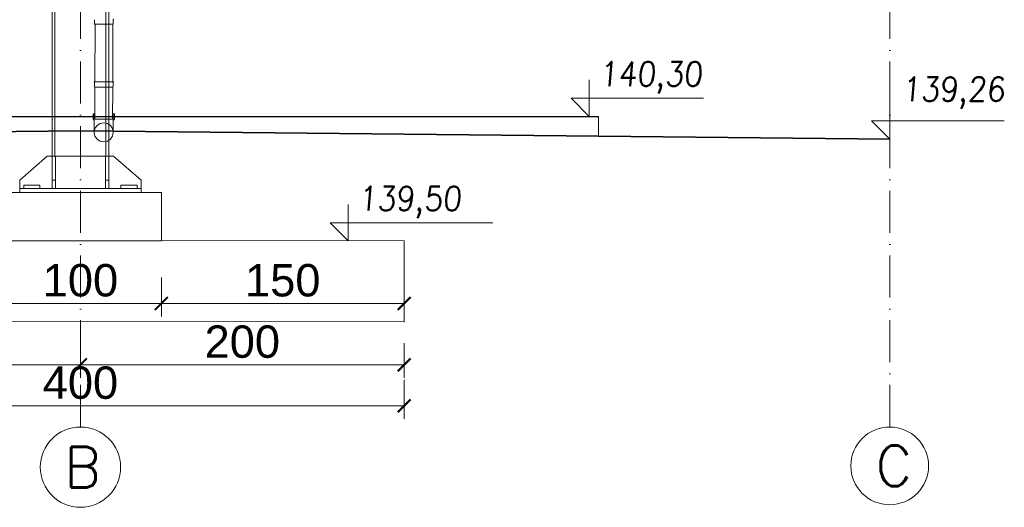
# Model space of a CAD drawing. Extents: x 64716 to 7565828, y -87108 to 5881792.
# Tile 64 of 160: x 100809 to 106892, y 18499 to 21513. Entities that reach past the tile are written whole.
import ezdxf

# ---------------------------------------------------------------- set-up
doc = ezdxf.new("R2010")
doc.units = 0
doc.header["$MEASUREMENT"] = 0
doc.linetypes.add('DASHDOT', pattern=[20, 13, -3.4, 0.2, -3.4])
for name, color, linetype in [('100_rzut_okna', 1, 'Continuous'), ('Rbcs_EX_Axes', 7, 'Continuous'), ('Rbcs_EX_Profile', 7, 'Continuous'), ('xxOś 2_rysunek_Widok ogólny_Dimension_', 7, 'Continuous'), ('xxOś 2_rysunek_Widok ogólny_Representor_', 7, 'Continuous')]:
    doc.layers.add(name, color=color, linetype=linetype)
for name, color, linetype, lineweight in [('a___wymiary', 46, 'Continuous', 18), ('BK_Osie', 6, 'DASHDOT', 5), ('elementy wyposażenia', 95, 'Continuous', 15), ('gruby', 7, 'Continuous', 35), ('linii', 7, 'Continuous', 15), ('LINII OPIS', 7, 'Continuous', 9)]:
    doc.layers.add(name, color=color, linetype=linetype, lineweight=lineweight)
doc.styles.add('ARIAL', font='arial.ttf')
doc.styles.add('RBCS_dim1', font='simplex.shx', dxfattribs={"width": 0.9, "oblique": 5, "height": 3})
doc.styles.add('RBCS_opis1', font='simplex.shx', dxfattribs={"oblique": 5, "height": 5})
doc.dimstyles.new('mosstowy 1-100', dxfattribs={"dimscale": 20, "dimtxt": 10, "dimasz": 4, "dimexe": 4, "dimexo": 4, "dimgap": 2, "dimtad": 1, "dimdec": 0, "dimlfac": 0.1, "dimtxsty": 'ARIAL', "dimblk": 'ARCHTICK', "dimcen": 4, "dimclrd": 4, "dimclre": 4, "dimclrt": 256, "dimadec": 0, "dimazin": 0, "dimtfac": 1, "dimtdec": 0, "dimtmove": 1, "dimatfit": 3, "dimfxl": 8, "dimfxlon": 1, "dimlwd": 9, "dimlwe": 9, "dimarcsym": 0})

# ---------------------------------------------------------------- blocks, each defined once
blk = doc.blocks.new('_ArchTick')
at = {"layer": '100_rzut_okna', "color": 0, "linetype": 'Continuous', "const_width": 0.15}
blk.add_lwpolyline([(-0.5, -0.5), (0.5, 0.5)], dxfattribs=at)
blk = doc.blocks.new('*D655')
at = {"layer": 'a___wymiary', "color": 4, "lineweight": 9}
for p, q in [((99184.4, 19514), (99184.4, 19299.7)), ((101184.4, 19514), (101184.4, 19299.7)), ((99184.4, 19379.7), (101184.4, 19379.7))]:
    blk.add_line(p, q, dxfattribs=at)
at = {"layer": 'Defpoints', "color": 0}
for p in [(99184.4, 19594), (101184.4, 19594), (101184.4, 19379.7)]:
    blk.add_point(p, dxfattribs=at)
at = {"layer": 'a___wymiary', "color": 4, "lineweight": 9, "xscale": 80, "yscale": 80, "zscale": 80, "rotation": 180}
blk.add_blockref('_ArchTick', (99184.4, 19379.7), dxfattribs=at)
at = {"layer": 'a___wymiary', "color": 4, "lineweight": 9, "xscale": 80, "yscale": 80, "zscale": 80}
blk.add_blockref('_ArchTick', (101184.4, 19379.7), dxfattribs=at)
at = {"layer": 'a___wymiary', "insert": (100184.4, 19521.8), "char_height": 200, "attachment_point": 5, "style": 'ARIAL'}
blk.add_mtext('200', dxfattribs=at)
blk = doc.blocks.new('*D656')
at = {"layer": 'a___wymiary', "color": 4, "lineweight": 9}
for p, q in [((101184.4, 19514), (101184.4, 19299.7)), ((103184.4, 19514), (103184.4, 19299.7)), ((101184.4, 19379.7), (103184.4, 19379.7))]:
    blk.add_line(p, q, dxfattribs=at)
at = {"layer": 'Defpoints', "color": 0}
for p in [(101184.4, 19594), (103184.4, 19594), (103184.4, 19379.7)]:
    blk.add_point(p, dxfattribs=at)
at = {"layer": 'a___wymiary', "color": 4, "lineweight": 9, "xscale": 80, "yscale": 80, "zscale": 80, "rotation": 180}
blk.add_blockref('_ArchTick', (101184.4, 19379.7), dxfattribs=at)
at = {"layer": 'a___wymiary', "color": 4, "lineweight": 9, "xscale": 80, "yscale": 80, "zscale": 80}
blk.add_blockref('_ArchTick', (103184.4, 19379.7), dxfattribs=at)
at = {"layer": 'a___wymiary', "insert": (102184.4, 19521.8), "char_height": 200, "attachment_point": 5, "style": 'ARIAL'}
blk.add_mtext('200', dxfattribs=at)
blk = doc.blocks.new('*D657')
at = {"layer": 'a___wymiary', "color": 4, "lineweight": 9}
for p, q in [((99184.4, 19286.2), (99184.4, 19046.2)), ((103184.4, 19286.2), (103184.4, 19046.2)), ((99184.4, 19126.2), (103184.4, 19126.2))]:
    blk.add_line(p, q, dxfattribs=at)
at = {"layer": 'Defpoints', "color": 0}
for p in [(99184.4, 19594), (103184.4, 19594), (103184.4, 19126.2)]:
    blk.add_point(p, dxfattribs=at)
at = {"layer": 'a___wymiary', "color": 4, "lineweight": 9, "xscale": 80, "yscale": 80, "zscale": 80, "rotation": 180}
blk.add_blockref('_ArchTick', (99184.4, 19126.2), dxfattribs=at)
at = {"layer": 'a___wymiary', "color": 4, "lineweight": 9, "xscale": 80, "yscale": 80, "zscale": 80}
blk.add_blockref('_ArchTick', (103184.4, 19126.2), dxfattribs=at)
at = {"layer": 'a___wymiary', "insert": (101184.4, 19268.3), "char_height": 200, "attachment_point": 5, "style": 'ARIAL'}
blk.add_mtext('400', dxfattribs=at)
blk = doc.blocks.new('*D659')
at = {"layer": 'a___wymiary', "color": 4, "lineweight": 9}
for p, q in [((100684.4, 19919), (100684.4, 19679)), ((101684.4, 19919), (101684.4, 19679)), ((100684.4, 19759), (101684.4, 19759))]:
    blk.add_line(p, q, dxfattribs=at)
at = {"layer": 'Defpoints', "color": 0}
for p in [(100684.4, 20039.2), (101684.4, 20017.7), (101684.4, 19759)]:
    blk.add_point(p, dxfattribs=at)
at = {"layer": 'a___wymiary', "color": 4, "lineweight": 9, "xscale": 80, "yscale": 80, "zscale": 80, "rotation": 180}
blk.add_blockref('_ArchTick', (100684.4, 19759), dxfattribs=at)
at = {"layer": 'a___wymiary', "color": 4, "lineweight": 9, "xscale": 80, "yscale": 80, "zscale": 80}
blk.add_blockref('_ArchTick', (101684.4, 19759), dxfattribs=at)
at = {"layer": 'a___wymiary', "insert": (101184.4, 19901.2), "char_height": 200, "attachment_point": 5, "style": 'ARIAL'}
blk.add_mtext('100', dxfattribs=at)
blk = doc.blocks.new('*D660')
at = {"layer": 'a___wymiary', "color": 4, "lineweight": 9}
for p, q in [((101684.4, 19919), (101684.4, 19679)), ((103184.4, 19919), (103184.4, 19679)), ((101684.4, 19759), (103184.4, 19759))]:
    blk.add_line(p, q, dxfattribs=at)
at = {"layer": 'Defpoints', "color": 0}
for p in [(101684.4, 20039.2), (103184.4, 20039.2), (103184.4, 19759)]:
    blk.add_point(p, dxfattribs=at)
at = {"layer": 'a___wymiary', "color": 4, "lineweight": 9, "xscale": 80, "yscale": 80, "zscale": 80, "rotation": 180}
blk.add_blockref('_ArchTick', (101684.4, 19759), dxfattribs=at)
at = {"layer": 'a___wymiary', "color": 4, "lineweight": 9, "xscale": 80, "yscale": 80, "zscale": 80}
blk.add_blockref('_ArchTick', (103184.4, 19759), dxfattribs=at)
at = {"layer": 'a___wymiary', "insert": (102434.4, 19901.2), "char_height": 200, "attachment_point": 5, "style": 'ARIAL'}
blk.add_mtext('150', dxfattribs=at)
blk = doc.blocks.new('ghgfhhfh')
at = {"layer": 'Rbcs_EX_Axes', "color": 0, "linetype": 'Continuous', "lineweight": -2}
for points in [[(-63907.5, -50229.5), (-62907.5, -50229.5), (-62907.5, -50529.5), (-63907.5, -50529.5)], [(-65407.5, -50527.5), (-61407.5, -50529.5), (-61407.5, -51029.5), (-65407.5, -51027.5)]]:
    blk.add_lwpolyline(points, close=True, dxfattribs=at)
at = {"layer": 'Rbcs_EX_Profile', "color": 0, "linetype": 'Continuous', "lineweight": -2}
for p, q in [((-63582.5, -44925), (-63582.5, -50004.5)), ((-63565, -44925), (-63565, -50004.5)), ((-63250, -44925), (-63250, -50004.5)), ((-63232.5, -50004.5), (-63232.5, -44925)), ((-63612.5, -50004.5), (-63782.5, -50154.5)), ((-63612.5, -50004.5), (-63582.5, -50004.5)), ((-63562.5, -50004.5), (-63582.5, -50004.5)), ((-63582.5, -50004.5), (-63582.5, -50154.5)), ((-63562.5, -50154.5), (-63562.5, -50004.5)), ((-63562.5, -50004.5), (-63252.5, -50004.5)), ((-63232.5, -50004.5), (-63252.5, -50004.5)), ((-63252.5, -50004.5), (-63252.5, -50154.5)), ((-63232.5, -50154.5), (-63232.5, -50004.5)), ((-63232.5, -50004.5), (-63202.5, -50004.5)), ((-63032.5, -50154.5), (-63202.5, -50004.5)), ((-63782.5, -50154.5), (-63782.5, -50204.5)), ((-63757.5, -50184.5), (-63757.5, -50204.5)), ((-63657.5, -50184.5), (-63757.5, -50184.5)), ((-63657.5, -50204.5), (-63657.5, -50184.5)), ((-63562.5, -50154.5), (-63582.5, -50154.5)), ((-63582.5, -50204.5), (-63582.5, -50154.5)), ((-63562.5, -50204.5), (-63562.5, -50154.5)), ((-63232.5, -50154.5), (-63252.5, -50154.5)), ((-63252.5, -50154.5), (-63252.5, -50204.5)), ((-63232.5, -50204.5), (-63232.5, -50154.5)), ((-63157.5, -50184.5), (-63157.5, -50204.5)), ((-63057.5, -50184.5), (-63157.5, -50184.5)), ((-63057.5, -50204.5), (-63057.5, -50184.5)), ((-63032.5, -50204.5), (-63032.5, -50154.5)), ((-63782.5, -50204.5), (-63757.5, -50204.5)), ((-63782.5, -50229.5), (-63782.5, -50204.5)), ((-63032.5, -50204.5), (-63782.5, -50204.5)), ((-63782.5, -50229.5), (-63032.5, -50229.5)), ((-63757.5, -50204.5), (-63657.5, -50204.5)), ((-63657.5, -50204.5), (-63613.5, -50204.5)), ((-63582.5, -50204.5), (-63562.5, -50204.5)), ((-63533.5, -50204.5), (-63281.5, -50204.5)), ((-63252.5, -50204.5), (-63232.5, -50204.5)), ((-63201.5, -50204.5), (-63157.5, -50204.5)), ((-63157.5, -50204.5), (-63057.5, -50204.5)), ((-63057.5, -50204.5), (-63032.5, -50204.5)), ((-63032.5, -50229.5), (-63032.5, -50204.5))]:
    blk.add_line(p, q, dxfattribs=at)
blk = doc.blocks.new('GFGFDGDG')
at = {"layer": 'LINII OPIS'}
for p, q in [((119259.4, 32629.4), (119259.4, 32404.4)), ((119259.4, 32629.4), (119259.4, 32404.4)), ((119259.4, 32404.4), (119146.9, 32516.9)), ((119146.9, 32516.9), (119259.4, 32516.9)), ((119259.4, 32404.4), (119146.9, 32516.9)), ((119146.9, 32516.9), (119259.4, 32516.9)), ((119259.4, 32516.9), (119806.9, 32516.9)), ((119259.4, 32516.9), (120153.6, 32516.9))]:
    blk.add_line(p, q, dxfattribs=at)
at = {"layer": 'xxOś 2_rysunek_Widok ogólny_Dimension_', "color": 6, "style": 'RBCS_dim1', "oblique": 5, "width": 0.9}
blk.add_text('139,50', height=150, dxfattribs=at).set_placement((119320.9, 32591.9))

msp = doc.modelspace()

# ---------------------------------------------------------------- linework, layer by layer
at = {"layer": 'BK_Osie', "ltscale": 20}
for p, q in [((101184.4, 18995.4), (101184.4, 26509.4)), ((101184.4, 18995.4), (101184.4, 26509.4)), ((106184.4, 18995.4), (106184.4, 26509.4)), ((106184.4, 18995.4), (106184.4, 26509.4))]:
    msp.add_line(p, q, dxfattribs=at)
at = {"layer": 'elementy wyposażenia', "color": 252, "true_color": 0x919191}
for p, q in [((101271.6, 21513), (101271.5, 21486.6)), ((101271.5, 21486.6), (101274.4, 21483.1)), ((101273.8, 21484.5), (101383.3, 21484.3)), ((101274.4, 21483.1), (101274.1, 21128.9)), ((101383.6, 21128.7), (101383.9, 21483)), ((101383.9, 21483), (101386.9, 21486.4)), ((101386.9, 21486.4), (101386.9, 21512.8)), ((101388.6, 21128.7), (101269.2, 21128.9)), ((101271.2, 21124.1), (101271.2, 21097.7)), ((101386.5, 21097.5), (101386.5, 21123.9)), ((101271.2, 21097.7), (101274.1, 21094.2)), ((101274.1, 21094.2), (101274, 21017.9)), ((101274.1, 21095.6), (101274.1, 21095.6)), ((101274.1, 21095.6), (101383.6, 21095.4)), ((101383.4, 20897.4), (101383.6, 21094.1)), ((101383.6, 21094.1), (101386.5, 21097.5)), ((101274, 21017.9), (101273.9, 20897.6)), ((101262.4, 20931.1), (101262, 20897.7)), ((101270.1, 20931.1), (101262.4, 20931.1)), ((101270, 20897.6), (101270.1, 20931.1)), ((101386.9, 20931), (101386.8, 20897.4)), ((101395.2, 20931), (101386.9, 20931)), ((101394.9, 20897.3), (101395.2, 20931)), ((101262, 20897.7), (101269.7, 20889.8)), ((101269.7, 20889.8), (101269.7, 20816.7)), ((101386.8, 20897.4), (101270, 20897.6)), ((101328.4, 20902.1), (101328.4, 20902.2)), ((101386.7, 20816.7), (101386.8, 20889.4)), ((101386.8, 20889.4), (101394.9, 20897.3))]:
    msp.add_line(p, q, dxfattribs=at)
msp.add_circle((101328.2, 20816.7), 58.5, dxfattribs=at)
for centre, start, end in [((101378.3, 21519.2), 323.1182, 351.28739), ((101279.8, 21130.5), 188.553, 216.72218), ((101378, 21130.3), 323.1182, 351.28739)]:
    msp.add_arc(centre, 10.7, start, end, dxfattribs=at)
at = {"layer": 'gruby'}
msp.add_lwpolyline([(96184.4, 20775.4), (101184.4, 20825.4), (106184.4, 20775.4)], dxfattribs=at)
at = {"layer": 'linii'}
msp.add_lwpolyline([(104384.4, 20915.4), (104384.4, 20793.4)], dxfattribs=at)
at = {"layer": 'LINII OPIS'}
for p, q in [((104328.1, 21140.4), (104328.1, 20915.4)), ((104328.1, 21140.4), (104328.1, 20915.4)), ((104328.1, 20915.4), (104215.6, 21027.9)), ((104215.6, 21027.9), (104328.1, 21027.9)), ((104328.1, 20915.4), (104215.6, 21027.9)), ((104215.6, 21027.9), (104328.1, 21027.9)), ((104328.1, 21027.9), (104875.6, 21027.9)), ((104328.1, 21027.9), (105034.6, 21027.9))]:
    msp.add_line(p, q, dxfattribs=at)
for points in [[(106184.4, 21000.4, 0), (106184.4, 20775.4, 0), (106071.9, 20887.9, 0), (106184.4, 20887.9, 0)], [(106184.4, 21000.4, 0), (106184.4, 20775.4, 0), (106071.9, 20887.9, 0), (106184.4, 20887.9, 0)], [(106184.4, 20887.9, 0), (106892.3, 20887.9, 0)]]:
    msp.add_polyline3d(points, dxfattribs=at)
at = {"layer": 'Rbcs_EX_Axes', "color": 0, "linetype": 'ByBlock', "lineweight": -2}
msp.add_line((97684.4, 20915.4), (104384.4, 20915.4), dxfattribs=at)
at = {"layer": 'xxOś 2_rysunek_Widok ogólny_Representor_', "color": 3, "lineweight": 0}
for centre, radius in [((101184.4, 18747.3), 248.1), ((101184.4, 18747.3), 248.1), ((106184.4, 18755.3), 240.1), ((106184.4, 18755.3), 240.1)]:
    msp.add_circle(centre, radius, dxfattribs=at)

# ---------------------------------------------------------------- block references
at = {"layer": 'a___wymiary'}
msp.add_blockref('ghgfhhfh', (164592, 70674.8), dxfattribs=at)
at = {"layer": 'linii'}
msp.add_blockref('GFGFDGDG', (-16420.6, -12259.1), dxfattribs=at)

# ---------------------------------------------------------------- texts
at = {"layer": 'xxOś 2_rysunek_Widok ogólny_Dimension_', "color": 6, "style": 'RBCS_dim1', "oblique": 5, "width": 0.9}
msp.add_text('140,30', height=150, dxfattribs=at).set_placement((104389.6, 21102.9))
at = {"layer": 'xxOś 2_rysunek_Widok ogólny_Dimension_', "color": 6, "insert": (106259.4, 20962.9), "char_height": 150, "attachment_point": 7, "style": 'RBCS_dim1'}
msp.add_mtext('139,26', dxfattribs=at)
at = {"layer": 'xxOś 2_rysunek_Widok ogólny_Representor_', "color": 3, "style": 'RBCS_opis1'}
for s, p in [('B', (101084.4, 18622.3)), ('B', (101084.4, 18622.3)), ('C', (106096.9, 18630.3)), ('C', (106096.9, 18630.3))]:
    msp.add_text(s, height=250, dxfattribs=at).set_placement(p)

# ---------------------------------------------------------------- dimensions: what is measured, and where the dimension line sits
at = {"layer": 'a___wymiary'}
for base, p1, p2, picture, middle in [((101684.4, 19759), (100684.4, 20039.2), (101684.4, 20017.7), '*D659', (101184.4, 19901.2)), ((103184.4, 19759), (101684.4, 20039.2), (103184.4, 20039.2), '*D660', (102434.4, 19901.2)), ((101184.4, 19379.7), (99184.4, 19594), (101184.4, 19594), '*D655', (100184.4, 19521.8)), ((103184.4, 19379.7), (101184.4, 19594), (103184.4, 19594), '*D656', (102184.4, 19521.8)), ((103184.4, 19126.2), (99184.4, 19594), (103184.4, 19594), '*D657', (101184.4, 19268.3))]:
    dim = msp.add_linear_dim(base=base, p1=p1, p2=p2, dimstyle='mosstowy 1-100', override={"dimblk": 'ArchTick'}, dxfattribs=at)
    dim.commit()
    dim.dimension.update_dxf_attribs({"geometry": picture, "text_midpoint": middle})

doc.saveas('drawing.dxf')
